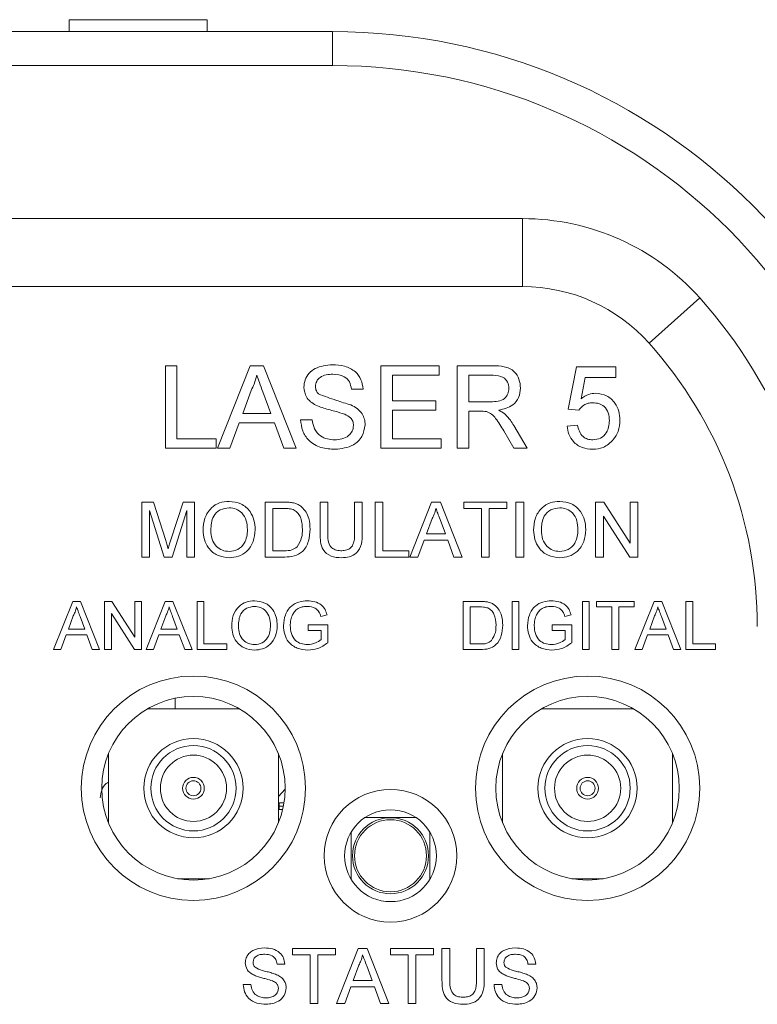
# Model space of a CAD drawing. Header units: millimetres. Extents: x 0 to 1727, y 0 to 1118.
# Tile 11 of 43: x 514 to 551, y 428 to 477. Entities that reach past the tile are written whole.
import ezdxf

# ---------------------------------------------------------------- set-up
doc = ezdxf.new("R2010")
doc.units = ezdxf.units.MM
doc.header["$LTSCALE"] = 2

msp = doc.modelspace()

# ---------------------------------------------------------------- linework, layer by layer
at = {"color": 7, "linetype": 'Continuous', "lineweight": 15}
for p, q in [((516.261, 477.289), (516.261, 476.697)), ((523.136, 477.289), (516.261, 477.289)), ((523.136, 476.697), (523.136, 477.289)), ((266.915, 476.697), (529.382, 476.697)), ((529.382, 475.003), (529.382, 476.697)), ((529.382, 475.003), (266.915, 475.003)), ((257.449, 467.383), (538.848, 467.383)), ((538.848, 463.997), (538.848, 467.383)), ((538.848, 463.997), (257.449, 463.997)), ((545.159, 461.175), (547.683, 463.432)), ((521.047, 460.053), (521.626, 460.053)), ((521.047, 455.943), (521.047, 460.053)), ((521.626, 460.053), (521.626, 456.417)), ((523.646, 455.943), (525.277, 460.053)), ((525.277, 460.053), (525.931, 460.053)), ((525.931, 460.053), (527.562, 455.943)), ((531.794, 460.053), (534.692, 460.053)), ((531.794, 455.943), (531.794, 460.053)), ((534.692, 460.053), (534.692, 459.578)), ((535.588, 460.053), (537.371, 460.053)), ((535.588, 455.943), (535.588, 460.053)), ((541.119, 457.893), (541.541, 460)), ((541.541, 460), (543.49, 460)), ((543.49, 460), (543.49, 459.473)), ((532.374, 459.578), (532.374, 458.314)), ((534.692, 459.578), (532.374, 459.578)), ((536.167, 459.578), (536.167, 458.261)), ((537.392, 459.578), (536.167, 459.578)), ((541.971, 459.473), (541.762, 458.409)), ((543.49, 459.473), (541.971, 459.473)), ((525.323, 458.819), (524.903, 457.682)), ((526.305, 457.682), (525.906, 458.762)), ((530.899, 458.894), (530.319, 458.894)), ((532.374, 458.314), (534.534, 458.314)), ((534.534, 458.314), (534.534, 457.84)), ((536.167, 458.261), (537.268, 458.261)), ((524.903, 457.682), (526.305, 457.682)), ((532.374, 457.84), (532.374, 456.417)), ((534.534, 457.84), (532.374, 457.84)), ((536.761, 457.787), (536.167, 457.787)), ((536.167, 457.787), (536.167, 455.943)), ((541.646, 457.84), (541.119, 457.893)), ((524.728, 457.208), (524.261, 455.943)), ((526.48, 457.208), (524.728, 457.208)), ((526.947, 455.943), (526.48, 457.208)), ((527.79, 457.366), (528.37, 457.366)), ((538.411, 457.078), (539.085, 455.943)), ((541.067, 457.05), (541.593, 457.102)), ((538.421, 455.943), (537.909, 456.811)), ((521.626, 456.417), (523.576, 456.417)), ((523.576, 456.417), (523.576, 455.943)), ((532.374, 456.417), (534.797, 456.417)), ((534.797, 456.417), (534.797, 455.943)), ((523.576, 455.943), (521.047, 455.943)), ((524.261, 455.943), (523.646, 455.943)), ((527.562, 455.943), (526.947, 455.943)), ((534.797, 455.943), (531.794, 455.943)), ((536.167, 455.943), (535.588, 455.943)), ((539.085, 455.943), (538.421, 455.943)), ((519.87, 453.264), (520.451, 453.264)), ((519.87, 450.525), (519.87, 453.264)), ((520.451, 453.264), (521.064, 451.342)), ((521.322, 451.375), (521.928, 453.264)), ((521.928, 453.264), (522.504, 453.264)), ((522.504, 453.264), (522.504, 450.525)), ((526.017, 453.264), (526.953, 453.264)), ((526.017, 450.525), (526.017, 453.264)), ((528.756, 453.264), (529.143, 453.264)), ((528.756, 451.688), (528.756, 453.264)), ((529.143, 453.264), (529.143, 451.706)), ((530.477, 453.264), (530.864, 453.264)), ((530.477, 451.706), (530.477, 453.264)), ((530.864, 453.264), (530.864, 451.688)), ((531.496, 453.264), (531.882, 453.264)), ((531.496, 450.525), (531.496, 453.264)), ((531.882, 453.264), (531.882, 450.841)), ((533.228, 450.525), (534.316, 453.264)), ((534.316, 453.264), (534.752, 453.264)), ((534.752, 453.264), (535.839, 450.525)), ((535.921, 453.264), (538.064, 453.264)), ((535.921, 452.948), (535.921, 453.264)), ((538.064, 453.264), (538.064, 452.948)), ((538.52, 453.264), (538.907, 453.264)), ((538.52, 450.525), (538.52, 453.264)), ((538.907, 453.264), (538.907, 450.525)), ((542.489, 453.264), (542.897, 453.264)), ((542.489, 450.525), (542.489, 453.264)), ((542.897, 453.264), (544.21, 451.22)), ((544.21, 453.264), (544.596, 453.264)), ((544.21, 451.22), (544.21, 453.264)), ((544.596, 453.264), (544.596, 450.525)), ((520.983, 450.525), (520.257, 452.843)), ((520.257, 452.843), (520.257, 450.525)), ((522.118, 452.843), (521.387, 450.525)), ((522.118, 450.525), (522.118, 452.843)), ((526.403, 452.948), (526.403, 450.841)), ((526.958, 452.948), (526.403, 452.948)), ((536.799, 452.948), (535.921, 452.948)), ((536.799, 450.525), (536.799, 452.948)), ((538.064, 452.948), (537.186, 452.948)), ((537.186, 452.948), (537.186, 450.525)), ((534.347, 452.442), (534.066, 451.684)), ((535.001, 451.684), (534.735, 452.404)), ((544.188, 450.525), (542.875, 452.569)), ((542.875, 452.569), (542.875, 450.525)), ((534.066, 451.684), (535.001, 451.684)), ((533.95, 451.367), (533.638, 450.525)), ((535.118, 451.367), (533.95, 451.367)), ((535.429, 450.525), (535.118, 451.367)), ((526.403, 450.841), (526.968, 450.841)), ((531.882, 450.841), (533.182, 450.841)), ((533.182, 450.841), (533.182, 450.525)), ((520.257, 450.525), (519.87, 450.525)), ((521.387, 450.525), (520.983, 450.525)), ((522.504, 450.525), (522.118, 450.525)), ((526.998, 450.525), (526.017, 450.525)), ((533.182, 450.525), (531.496, 450.525)), ((533.638, 450.525), (533.228, 450.525)), ((535.839, 450.525), (535.429, 450.525)), ((537.186, 450.525), (536.799, 450.525)), ((538.907, 450.525), (538.52, 450.525)), ((542.875, 450.525), (542.489, 450.525)), ((544.596, 450.525), (544.188, 450.525)), ((515.481, 445.919), (516.433, 448.316)), ((516.433, 448.316), (516.814, 448.316)), ((516.814, 448.316), (517.766, 445.919)), ((518.022, 448.316), (518.379, 448.316)), ((518.022, 445.919), (518.022, 448.316)), ((518.379, 448.316), (519.528, 446.527)), ((519.528, 448.316), (519.866, 448.316)), ((519.528, 446.527), (519.528, 448.316)), ((519.866, 448.316), (519.866, 445.919)), ((520.091, 445.919), (521.043, 448.316)), ((521.043, 448.316), (521.424, 448.316)), ((521.424, 448.316), (522.376, 445.919)), ((522.632, 448.316), (522.97, 448.316)), ((522.632, 445.919), (522.632, 448.316)), ((522.97, 448.316), (522.97, 446.195)), ((535.897, 448.316), (536.717, 448.316)), ((535.897, 445.919), (535.897, 448.316)), ((538.325, 448.316), (538.663, 448.316)), ((538.325, 445.919), (538.325, 448.316)), ((538.663, 448.316), (538.663, 445.919)), ((541.829, 448.316), (542.167, 448.316)), ((541.829, 445.919), (541.829, 448.316)), ((542.167, 448.316), (542.167, 445.919)), ((542.535, 448.316), (544.41, 448.316)), ((542.535, 448.039), (542.535, 448.316)), ((544.41, 448.316), (544.41, 448.039)), ((544.451, 445.919), (545.403, 448.316)), ((545.403, 448.316), (545.784, 448.316)), ((545.784, 448.316), (546.736, 445.919)), ((546.992, 448.316), (547.33, 448.316)), ((546.992, 445.919), (546.992, 448.316)), ((547.33, 448.316), (547.33, 446.195)), ((536.721, 448.039), (536.235, 448.039)), ((536.235, 448.039), (536.235, 446.195)), ((543.304, 448.039), (542.535, 448.039)), ((543.304, 445.919), (543.304, 448.039)), ((544.41, 448.039), (543.642, 448.039)), ((543.642, 448.039), (543.642, 445.919)), ((516.46, 447.596), (516.214, 446.933)), ((517.033, 446.933), (516.8, 447.563)), ((519.508, 445.919), (518.36, 447.707)), ((518.36, 447.707), (518.36, 445.919)), ((521.069, 447.596), (520.824, 446.933)), ((521.642, 446.933), (521.409, 447.563)), ((529.107, 447.64), (528.798, 447.562)), ((541.267, 447.64), (540.958, 447.562)), ((545.43, 447.596), (545.184, 446.933)), ((546.002, 446.933), (545.769, 447.563)), ((516.214, 446.933), (517.033, 446.933)), ((520.824, 446.933), (521.642, 446.933)), ((528.163, 447.148), (529.147, 447.148)), ((528.163, 446.871), (528.163, 447.148)), ((528.809, 446.871), (528.163, 446.871)), ((528.809, 446.417), (528.809, 446.871)), ((529.147, 447.148), (529.147, 446.261)), ((540.323, 447.148), (541.306, 447.148)), ((540.323, 446.871), (540.323, 447.148)), ((540.968, 446.871), (540.323, 446.871)), ((540.968, 446.417), (540.968, 446.871)), ((541.306, 447.148), (541.306, 446.261)), ((545.184, 446.933), (546.002, 446.933)), ((516.112, 446.656), (515.84, 445.919)), ((517.134, 446.656), (516.112, 446.656)), ((517.407, 445.919), (517.134, 446.656)), ((520.722, 446.656), (520.45, 445.919)), ((521.744, 446.656), (520.722, 446.656)), ((522.017, 445.919), (521.744, 446.656)), ((545.082, 446.656), (544.81, 445.919)), ((546.104, 446.656), (545.082, 446.656)), ((546.377, 445.919), (546.104, 446.656)), ((515.84, 445.919), (515.481, 445.919)), ((517.766, 445.919), (517.407, 445.919)), ((518.36, 445.919), (518.022, 445.919)), ((519.866, 445.919), (519.508, 445.919)), ((520.45, 445.919), (520.091, 445.919)), ((522.376, 445.919), (522.017, 445.919)), ((524.107, 445.919), (522.632, 445.919)), ((522.97, 446.195), (524.107, 446.195)), ((524.107, 446.195), (524.107, 445.919)), ((536.756, 445.919), (535.897, 445.919)), ((536.235, 446.195), (536.729, 446.195)), ((538.663, 445.919), (538.325, 445.919)), ((542.167, 445.919), (541.829, 445.919)), ((543.642, 445.919), (543.304, 445.919)), ((544.81, 445.919), (544.451, 445.919)), ((546.736, 445.919), (546.377, 445.919)), ((548.467, 445.919), (546.992, 445.919)), ((547.33, 446.195), (548.467, 446.195)), ((548.467, 446.195), (548.467, 445.919)), ((521.533, 443.49), (521.533, 442.972)), ((524.728, 442.972), (520.166, 442.972)), ((544.371, 442.972), (539.809, 442.972)), ((518.214, 440.737), (518.214, 437.283)), ((526.68, 437.283), (526.68, 440.737)), ((537.856, 440.737), (537.856, 437.283)), ((546.323, 437.283), (546.323, 440.737)), ((527.019, 438.967), (526.68, 438.605)), ((526.68, 438.287), (526.723, 438.287)), ((526.723, 437.954), (526.723, 438.287)), ((526.723, 438.287), (526.962, 438.287)), ((526.932, 438.12), (526.723, 438.12)), ((526.723, 437.954), (526.895, 437.954)), ((530.992, 437.547), (533.545, 437.547)), ((530.313, 434.467), (530.313, 436.834)), ((534.224, 436.834), (534.224, 434.467)), ((521.663, 434.506), (523.231, 434.506)), ((541.306, 434.506), (542.874, 434.506)), ((527.386, 431.024), (529.529, 431.024)), ((527.386, 430.708), (527.386, 431.024)), ((528.265, 430.708), (527.386, 430.708)), ((528.265, 428.284), (528.265, 430.708)), ((529.529, 430.708), (528.651, 430.708)), ((528.651, 430.708), (528.651, 428.284)), ((529.529, 431.024), (529.529, 430.708)), ((529.576, 428.284), (530.663, 431.024)), ((530.663, 431.024), (531.099, 431.024)), ((531.099, 431.024), (532.187, 428.284)), ((532.268, 431.024), (534.411, 431.024)), ((532.268, 430.708), (532.268, 431.024)), ((533.147, 430.708), (532.268, 430.708)), ((533.147, 428.284), (533.147, 430.708)), ((534.411, 430.708), (533.533, 430.708)), ((533.533, 430.708), (533.533, 428.284)), ((534.411, 431.024), (534.411, 430.708)), ((534.832, 431.024), (535.219, 431.024)), ((534.832, 429.448), (534.832, 431.024)), ((535.219, 431.024), (535.219, 429.466)), ((536.553, 431.024), (536.94, 431.024)), ((536.553, 429.466), (536.553, 431.024)), ((536.94, 431.024), (536.94, 429.448)), ((527, 430.251), (526.614, 430.251)), ((530.694, 430.202), (530.414, 429.443)), ((531.349, 429.443), (531.083, 430.163)), ((539.504, 430.251), (539.117, 430.251)), ((524.928, 429.233), (525.314, 429.233)), ((530.297, 429.127), (529.986, 428.284)), ((531.465, 429.127), (530.297, 429.127)), ((530.414, 429.443), (531.349, 429.443)), ((531.777, 428.284), (531.465, 429.127)), ((537.431, 429.233), (537.818, 429.233)), ((528.651, 428.284), (528.265, 428.284)), ((529.986, 428.284), (529.576, 428.284)), ((532.187, 428.284), (531.777, 428.284)), ((533.533, 428.284), (533.147, 428.284))]:
    msp.add_line(p, q, dxfattribs=at)
for centre, radius in [((522.447, 439.01), 5.588), ((542.09, 439.01), 5.588), ((522.447, 439.01), 4.572), ((542.09, 439.01), 4.572), ((522.447, 439.01), 2.472), ((542.09, 439.01), 2.472), ((522.447, 439.01), 2.124), ((542.09, 439.01), 2.124), ((522.447, 439.01), 1.649), ((542.09, 439.01), 1.649), ((522.447, 439.01), 0.543), ((542.09, 439.01), 0.543), ((522.447, 439.01), 0.374), ((532.268, 435.65), 3.302), ((542.09, 439.01), 0.374), ((532.268, 435.65), 2.286), ((532.268, 435.65), 1.895), ((532.268, 435.65), 1.794)]:
    msp.add_circle(centre, radius, dxfattribs=at)
for centre, radius, start, end in [((529.382, 447.063), 29.633, 0, 90), ((529.382, 447.063), 27.94, 0, 90), ((538.848, 455.53), 11.853, 41.8103, 90), ((538.848, 455.53), 8.467, 41.8103, 90), ((529.382, 447.063), 24.553, 0, 41.8103), ((529.382, 447.063), 21.167, 0, 41.8103)]:
    msp.add_arc(centre, radius, start, end, dxfattribs=at)
for points, knots in [([(527.948, 458.98), (527.962, 459.107), (527.99, 459.36), (528.195, 459.692), (528.64, 460.035), (529.072, 460.076), (529.375, 460.105)], [0, 0, 0, 0, 0.187027, 0.37412, 0.561137, 1, 1, 1, 1]), ([(529.375, 460.105), (529.579, 460.092), (529.985, 460.067), (530.511, 459.809), (530.833, 459.372), (530.877, 459.053), (530.899, 458.894)], [0, 0, 0, 0, 0.280793, 0.560149, 0.779876, 1, 1, 1, 1]), ([(537.371, 460.053), (537.56, 460.051), (537.936, 460.047), (538.442, 459.823), (538.704, 459.389), (538.734, 459.093), (538.749, 458.945)], [0, 0, 0, 0, 0.28167, 0.559202, 0.779412, 1, 1, 1, 1]), ([(525.604, 459.578), (525.565, 459.432), (525.495, 459.17), (525.376, 458.926), (525.323, 458.819)], [0, 0, 0, 0, 0.559917, 1, 1, 1, 1]), ([(525.906, 458.762), (525.85, 458.914), (525.749, 459.186), (525.648, 459.459), (525.604, 459.578)], [0, 0, 0, 0, 0.560006, 1, 1, 1, 1]), ([(529.398, 459.631), (529.286, 459.627), (529.063, 459.619), (528.766, 459.504), (528.564, 459.282), (528.54, 459.106), (528.528, 459.018)], [0, 0, 0, 0, 0.281292, 0.560819, 0.780685, 1, 1, 1, 1]), ([(530.319, 458.894), (530.297, 459.016), (530.253, 459.261), (529.922, 459.597), (529.597, 459.618), (529.398, 459.631)], [0, 0, 0, 0, 0.281099, 0.560291, 1, 1, 1, 1]), ([(538.169, 458.932), (538.156, 459.04), (538.131, 459.254), (537.846, 459.551), (537.564, 459.568), (537.392, 459.578)], [0, 0, 0, 0, 0.280404, 0.559981, 1, 1, 1, 1]), ([(528.528, 459.018), (528.535, 458.941), (528.548, 458.804), (528.636, 458.7), (528.675, 458.655)], [0, 0, 0, 0, 0.5596311, 1, 1, 1, 1]), ([(528.555, 458.092), (528.463, 458.144), (528.278, 458.249), (528.014, 458.537), (527.973, 458.812), (527.948, 458.98)], [0, 0, 0, 0, 0.281448, 0.5622692, 1, 1, 1, 1]), ([(528.675, 458.655), (528.973, 458.542), (529.505, 458.339), (530.05, 458.176), (530.291, 458.103)], [0, 0, 0, 0, 0.558392, 1, 1, 1, 1]), ([(537.268, 458.261), (537.387, 458.264), (537.625, 458.268), (537.954, 458.384), (538.137, 458.651), (538.158, 458.838), (538.169, 458.932)], [0, 0, 0, 0, 0.281563, 0.560235, 0.779869, 1, 1, 1, 1]), ([(538.749, 458.945), (538.732, 458.784), (538.698, 458.464), (538.319, 457.989), (537.909, 457.897), (537.659, 457.84)], [0, 0, 0, 0, 0.280514, 0.560503, 1, 1, 1, 1]), ([(541.762, 458.409), (541.887, 458.494), (542.11, 458.647), (542.377, 458.672), (542.495, 458.683)], [0, 0, 0, 0, 0.5599279, 1, 1, 1, 1]), ([(542.495, 458.683), (542.683, 458.658), (543.059, 458.609), (543.457, 458.234), (543.672, 457.796), (543.691, 457.5), (543.701, 457.353)], [0, 0, 0, 0, 0.27917, 0.558798, 0.779171, 1, 1, 1, 1]), ([(529.987, 457.637), (529.824, 457.689), (529.557, 457.774), (529.178, 457.87), (528.859, 457.961), (528.657, 458.048), (528.555, 458.092)], [0, 0, 0, 0, 0.339932, 0.560019, 0.780076, 1, 1, 1, 1]), ([(530.291, 458.103), (530.4, 458.048), (530.617, 457.938), (530.853, 457.686), (530.985, 457.397), (530.998, 457.205), (531.004, 457.11)], [0, 0, 0, 0, 0.280378, 0.559912, 0.779862, 1, 1, 1, 1]), ([(542.349, 458.209), (542.272, 458.205), (542.117, 458.197), (541.854, 458.089), (541.725, 457.934), (541.646, 457.84)], [0, 0, 0, 0, 0.280935, 0.561162, 1, 1, 1, 1]), ([(543.174, 457.321), (543.166, 457.45), (543.149, 457.708), (542.954, 458.029), (542.653, 458.191), (542.451, 458.203), (542.349, 458.209)], [0, 0, 0, 0, 0.280654, 0.559601, 0.779292, 1, 1, 1, 1]), ([(530.425, 457.082), (530.418, 457.153), (530.405, 457.294), (530.254, 457.51), (530.088, 457.589), (529.987, 457.637)], [0, 0, 0, 0, 0.280083, 0.559964, 1, 1, 1, 1]), ([(537.046, 457.768), (536.993, 457.775), (536.898, 457.787), (536.803, 457.787), (536.761, 457.787)], [0, 0, 0, 0, 0.559828, 1, 1, 1, 1]), ([(537.909, 456.811), (537.782, 457.021), (537.606, 457.314), (537.32, 457.661), (537.137, 457.732), (537.046, 457.768)], [0, 0, 0, 0, 0.560881, 0.780734, 1, 1, 1, 1]), ([(537.659, 457.84), (537.722, 457.808), (537.836, 457.752), (537.935, 457.672), (537.978, 457.637)], [0, 0, 0, 0, 0.560125, 1, 1, 1, 1]), ([(537.978, 457.637), (538.07, 457.541), (538.234, 457.37), (538.357, 457.167), (538.411, 457.078)], [0, 0, 0, 0, 0.559801, 1, 1, 1, 1]), ([(529.512, 455.891), (529.272, 455.903), (528.795, 455.927), (528.193, 456.271), (527.855, 456.804), (527.812, 457.178), (527.79, 457.366)], [0, 0, 0, 0, 0.280812, 0.559564, 0.779621, 1, 1, 1, 1]), ([(528.37, 457.366), (528.393, 457.209), (528.44, 456.897), (528.744, 456.555), (529.117, 456.39), (529.363, 456.373), (529.486, 456.365)], [0, 0, 0, 0, 0.280632, 0.558678, 0.779192, 1, 1, 1, 1]), ([(529.486, 456.365), (529.609, 456.372), (529.855, 456.388), (530.173, 456.539), (530.383, 456.792), (530.411, 456.985), (530.425, 457.082)], [0, 0, 0, 0, 0.28091, 0.560808, 0.780502, 1, 1, 1, 1]), ([(531.004, 457.11), (530.971, 456.91), (530.905, 456.509), (530.348, 455.987), (529.829, 455.927), (529.512, 455.891)], [0, 0, 0, 0, 0.27994, 0.560081, 1, 1, 1, 1]), ([(541.593, 457.102), (541.615, 456.995), (541.659, 456.781), (541.836, 456.521), (542.089, 456.382), (542.261, 456.371), (542.347, 456.365)], [0, 0, 0, 0, 0.280714, 0.559933, 0.779626, 1, 1, 1, 1]), ([(542.347, 456.365), (542.481, 456.379), (542.751, 456.407), (543.029, 456.686), (543.157, 457.007), (543.168, 457.216), (543.174, 457.321)], [0, 0, 0, 0, 0.279547, 0.558257, 0.778884, 1, 1, 1, 1]), ([(543.701, 457.353), (543.686, 457.157), (543.661, 456.809), (543.47, 456.518), (543.386, 456.389)], [0, 0, 0, 0, 0.5597247, 1, 1, 1, 1]), ([(542.343, 455.891), (542.164, 455.905), (541.805, 455.935), (541.383, 456.236), (541.134, 456.632), (541.089, 456.91), (541.067, 457.05)], [0, 0, 0, 0, 0.280073, 0.55925, 0.779436, 1, 1, 1, 1]), ([(543.386, 456.389), (543.223, 456.227), (542.931, 455.936), (542.523, 455.904), (542.343, 455.891)], [0, 0, 0, 0, 0.5584817, 1, 1, 1, 1]), ([(522.926, 451.858), (522.939, 452.064), (522.966, 452.474), (523.286, 452.972), (523.743, 453.26), (524.066, 453.286), (524.227, 453.299)], [0, 0, 0, 0, 0.28057, 0.559575, 0.779555, 1, 1, 1, 1]), ([(524.227, 453.299), (524.429, 453.276), (524.832, 453.228), (525.275, 452.841), (525.493, 452.364), (525.514, 452.048), (525.525, 451.89)], [0, 0, 0, 0, 0.279565, 0.558586, 0.779088, 1, 1, 1, 1]), ([(526.953, 453.264), (527.044, 453.264), (527.207, 453.263), (527.367, 453.236), (527.438, 453.225)], [0, 0, 0, 0, 0.560171, 1, 1, 1, 1]), ([(527.438, 453.225), (527.519, 453.201), (527.664, 453.16), (527.783, 453.069), (527.836, 453.029)], [0, 0, 0, 0, 0.559844, 1, 1, 1, 1]), ([(539.398, 451.858), (539.412, 452.064), (539.439, 452.474), (539.759, 452.972), (540.216, 453.26), (540.538, 453.286), (540.699, 453.299)], [0, 0, 0, 0, 0.28057, 0.559575, 0.779564, 1, 1, 1, 1]), ([(540.699, 453.299), (540.901, 453.276), (541.304, 453.228), (541.748, 452.841), (541.965, 452.364), (541.987, 452.048), (541.997, 451.89)], [0, 0, 0, 0, 0.279565, 0.558586, 0.779088, 1, 1, 1, 1]), ([(524.229, 452.983), (524.075, 452.962), (523.768, 452.921), (523.346, 452.507), (523.325, 452.102), (523.312, 451.854)], [0, 0, 0, 0, 0.28013, 0.559649, 1, 1, 1, 1]), ([(525.139, 451.893), (525.129, 452.042), (525.111, 452.34), (524.905, 452.718), (524.581, 452.946), (524.347, 452.971), (524.229, 452.983)], [0, 0, 0, 0, 0.280794, 0.560065, 0.779978, 1, 1, 1, 1]), ([(527.411, 452.891), (527.328, 452.912), (527.179, 452.948), (527.026, 452.948), (526.958, 452.948)], [0, 0, 0, 0, 0.559253, 1, 1, 1, 1]), ([(527.878, 451.915), (527.866, 452.132), (527.849, 452.436), (527.63, 452.763), (527.484, 452.849), (527.411, 452.891)], [0, 0, 0, 0, 0.559151, 0.78005, 1, 1, 1, 1]), ([(527.836, 453.029), (527.916, 452.945), (528.078, 452.778), (528.234, 452.387), (528.253, 452.091), (528.265, 451.909)], [0, 0, 0, 0, 0.2797651, 0.5599247, 1, 1, 1, 1]), ([(534.534, 452.948), (534.508, 452.85), (534.461, 452.676), (534.382, 452.513), (534.347, 452.442)], [0, 0, 0, 0, 0.559911, 1, 1, 1, 1]), ([(534.735, 452.404), (534.698, 452.505), (534.63, 452.687), (534.563, 452.868), (534.534, 452.948)], [0, 0, 0, 0, 0.560011, 1, 1, 1, 1]), ([(540.702, 452.983), (540.548, 452.962), (540.24, 452.921), (539.819, 452.507), (539.798, 452.102), (539.785, 451.854)], [0, 0, 0, 0, 0.2801187, 0.5596476, 1, 1, 1, 1]), ([(541.611, 451.893), (541.602, 452.042), (541.583, 452.34), (541.378, 452.718), (541.054, 452.946), (540.819, 452.971), (540.702, 452.983)], [0, 0, 0, 0, 0.280794, 0.560065, 0.779978, 1, 1, 1, 1]), ([(524.225, 450.489), (524.028, 450.512), (523.632, 450.558), (523.194, 450.932), (522.967, 451.393), (522.939, 451.703), (522.926, 451.858)], [0, 0, 0, 0, 0.2796, 0.558767, 0.779311, 1, 1, 1, 1]), ([(523.312, 451.854), (523.322, 451.707), (523.34, 451.415), (523.561, 451.057), (523.879, 450.838), (524.109, 450.816), (524.224, 450.806)], [0, 0, 0, 0, 0.280657, 0.559886, 0.779852, 1, 1, 1, 1]), ([(524.224, 450.806), (524.374, 450.825), (524.675, 450.863), (524.986, 451.177), (525.122, 451.54), (525.133, 451.775), (525.139, 451.893)], [0, 0, 0, 0, 0.279104, 0.558189, 0.778807, 1, 1, 1, 1]), ([(525.525, 451.89), (525.508, 451.689), (525.473, 451.288), (525.154, 450.802), (524.697, 450.535), (524.383, 450.505), (524.225, 450.489)], [0, 0, 0, 0, 0.280352, 0.559503, 0.779638, 1, 1, 1, 1]), ([(528.265, 451.909), (528.251, 451.709), (528.223, 451.31), (527.944, 450.795), (527.471, 450.544), (527.156, 450.531), (526.998, 450.525)], [0, 0, 0, 0, 0.28084, 0.559951, 0.779066, 1, 1, 1, 1]), ([(527.615, 451.034), (527.706, 451.186), (527.871, 451.459), (527.876, 451.775), (527.878, 451.915)], [0, 0, 0, 0, 0.557453, 1, 1, 1, 1]), ([(529.816, 450.489), (529.642, 450.499), (529.295, 450.518), (528.886, 450.842), (528.769, 451.282), (528.761, 451.552), (528.756, 451.688)], [0, 0, 0, 0, 0.280728, 0.557907, 0.778404, 1, 1, 1, 1]), ([(529.143, 451.706), (529.144, 451.59), (529.146, 451.36), (529.247, 451.035), (529.512, 450.86), (529.695, 450.847), (529.786, 450.841)], [0, 0, 0, 0, 0.281788, 0.560122, 0.779383, 1, 1, 1, 1]), ([(529.786, 450.841), (529.867, 450.844), (530.027, 450.851), (530.263, 450.936), (530.476, 451.235), (530.477, 451.511), (530.477, 451.706)], [0, 0, 0, 0, 0.187553, 0.374233, 0.55972, 1, 1, 1, 1]), ([(530.864, 451.688), (530.861, 451.516), (530.855, 451.174), (530.625, 450.726), (530.221, 450.511), (529.952, 450.497), (529.816, 450.489)], [0, 0, 0, 0, 0.281627, 0.559161, 0.778988, 1, 1, 1, 1]), ([(540.698, 450.489), (540.5, 450.512), (540.104, 450.558), (539.666, 450.932), (539.439, 451.393), (539.412, 451.703), (539.398, 451.858)], [0, 0, 0, 0, 0.2796, 0.558767, 0.779311, 1, 1, 1, 1]), ([(539.785, 451.854), (539.794, 451.707), (539.813, 451.415), (540.033, 451.057), (540.351, 450.838), (540.581, 450.816), (540.696, 450.806)], [0, 0, 0, 0, 0.280657, 0.559886, 0.779852, 1, 1, 1, 1]), ([(540.696, 450.806), (540.846, 450.825), (541.147, 450.863), (541.458, 451.177), (541.595, 451.54), (541.606, 451.775), (541.611, 451.893)], [0, 0, 0, 0, 0.279103, 0.558196, 0.778808, 1, 1, 1, 1]), ([(541.997, 451.89), (541.98, 451.689), (541.946, 451.288), (541.626, 450.802), (541.17, 450.535), (540.855, 450.505), (540.698, 450.489)], [0, 0, 0, 0, 0.280352, 0.559503, 0.779638, 1, 1, 1, 1]), ([(521.064, 451.342), (521.087, 451.267), (521.129, 451.133), (521.17, 450.999), (521.187, 450.939)], [0, 0, 0, 0, 0.559998, 1, 1, 1, 1]), ([(521.187, 450.939), (521.212, 451.021), (521.256, 451.166), (521.302, 451.311), (521.322, 451.375)], [0, 0, 0, 0, 0.559995, 1, 1, 1, 1]), ([(526.968, 450.841), (527.101, 450.841), (527.338, 450.841), (527.53, 450.975), (527.615, 451.034)], [0, 0, 0, 0, 0.56186, 1, 1, 1, 1]), ([(524.353, 447.086), (524.364, 447.265), (524.388, 447.624), (524.668, 448.06), (525.068, 448.312), (525.35, 448.335), (525.491, 448.347)], [0, 0, 0, 0, 0.28057, 0.559575, 0.779562, 1, 1, 1, 1]), ([(525.491, 448.347), (525.667, 448.326), (526.02, 448.284), (526.408, 447.946), (526.599, 447.528), (526.617, 447.252), (526.627, 447.113)], [0, 0, 0, 0, 0.279562, 0.558583, 0.779088, 1, 1, 1, 1]), ([(526.934, 447.106), (526.952, 447.287), (526.987, 447.649), (527.275, 448.094), (527.702, 448.315), (527.987, 448.336), (528.13, 448.347)], [0, 0, 0, 0, 0.280343, 0.55931, 0.779318, 1, 1, 1, 1]), ([(528.13, 448.347), (528.253, 448.338), (528.498, 448.321), (528.818, 448.171), (529.022, 447.918), (529.079, 447.733), (529.107, 447.64)], [0, 0, 0, 0, 0.2804, 0.559851, 0.779462, 1, 1, 1, 1]), ([(536.717, 448.316), (536.797, 448.315), (536.939, 448.315), (537.079, 448.292), (537.141, 448.281)], [0, 0, 0, 0, 0.560165, 1, 1, 1, 1]), ([(537.141, 448.281), (537.212, 448.261), (537.338, 448.225), (537.443, 448.145), (537.489, 448.11)], [0, 0, 0, 0, 0.55984, 1, 1, 1, 1]), ([(539.093, 447.106), (539.111, 447.287), (539.146, 447.649), (539.434, 448.094), (539.861, 448.315), (540.146, 448.336), (540.289, 448.347)], [0, 0, 0, 0, 0.280345, 0.559309, 0.779318, 1, 1, 1, 1]), ([(540.289, 448.347), (540.412, 448.338), (540.657, 448.321), (540.977, 448.171), (541.181, 447.918), (541.238, 447.733), (541.267, 447.64)], [0, 0, 0, 0, 0.280411, 0.559858, 0.779466, 1, 1, 1, 1]), ([(516.623, 448.039), (516.601, 447.954), (516.56, 447.801), (516.49, 447.659), (516.46, 447.596)], [0, 0, 0, 0, 0.559922, 1, 1, 1, 1]), ([(516.8, 447.563), (516.767, 447.652), (516.708, 447.81), (516.649, 447.969), (516.623, 448.039)], [0, 0, 0, 0, 0.560006, 1, 1, 1, 1]), ([(521.233, 448.039), (521.21, 447.954), (521.17, 447.801), (521.1, 447.659), (521.069, 447.596)], [0, 0, 0, 0, 0.559922, 1, 1, 1, 1]), ([(521.409, 447.563), (521.376, 447.652), (521.318, 447.81), (521.259, 447.969), (521.233, 448.039)], [0, 0, 0, 0, 0.560006, 1, 1, 1, 1]), ([(525.493, 448.07), (525.358, 448.052), (525.089, 448.016), (524.72, 447.653), (524.702, 447.299), (524.691, 447.082)], [0, 0, 0, 0, 0.280133, 0.559654, 1, 1, 1, 1]), ([(526.289, 447.116), (526.28, 447.247), (526.264, 447.507), (526.085, 447.838), (525.801, 448.038), (525.596, 448.059), (525.493, 448.07)], [0, 0, 0, 0, 0.280799, 0.560068, 0.779988, 1, 1, 1, 1]), ([(528.123, 448.07), (528.034, 448.065), (527.855, 448.055), (527.623, 447.949), (527.456, 447.786), (527.393, 447.66), (527.361, 447.596)], [0, 0, 0, 0, 0.280275, 0.559959, 0.779849, 1, 1, 1, 1]), ([(528.798, 447.562), (528.771, 447.645), (528.718, 447.809), (528.484, 448.031), (528.26, 448.055), (528.123, 448.07)], [0, 0, 0, 0, 0.281602, 0.560891, 1, 1, 1, 1]), ([(537.117, 447.99), (537.045, 448.008), (536.914, 448.039), (536.78, 448.039), (536.721, 448.039)], [0, 0, 0, 0, 0.559218, 1, 1, 1, 1]), ([(537.526, 447.135), (537.515, 447.326), (537.5, 447.591), (537.309, 447.877), (537.181, 447.952), (537.117, 447.99)], [0, 0, 0, 0, 0.559145, 0.78003, 1, 1, 1, 1]), ([(537.489, 448.11), (537.56, 448.037), (537.701, 447.891), (537.837, 447.549), (537.854, 447.289), (537.864, 447.13)], [0, 0, 0, 0, 0.27977, 0.559928, 1, 1, 1, 1]), ([(540.283, 448.07), (540.193, 448.065), (540.014, 448.055), (539.782, 447.949), (539.615, 447.786), (539.552, 447.66), (539.521, 447.596)], [0, 0, 0, 0, 0.2802801, 0.5599507, 0.7798444, 1, 1, 1, 1]), ([(540.958, 447.562), (540.931, 447.645), (540.878, 447.809), (540.644, 448.031), (540.42, 448.055), (540.283, 448.07)], [0, 0, 0, 0, 0.281596, 0.560879, 1, 1, 1, 1]), ([(545.593, 448.039), (545.57, 447.954), (545.53, 447.801), (545.46, 447.659), (545.43, 447.596)], [0, 0, 0, 0, 0.559916, 1, 1, 1, 1]), ([(545.769, 447.563), (545.736, 447.652), (545.678, 447.81), (545.619, 447.969), (545.593, 448.039)], [0, 0, 0, 0, 0.5599925, 1, 1, 1, 1]), ([(527.361, 447.596), (527.332, 447.509), (527.28, 447.354), (527.275, 447.19), (527.272, 447.118)], [0, 0, 0, 0, 0.559782, 1, 1, 1, 1]), ([(539.521, 447.596), (539.492, 447.509), (539.44, 447.354), (539.434, 447.19), (539.431, 447.118)], [0, 0, 0, 0, 0.559781, 1, 1, 1, 1]), ([(525.49, 445.888), (525.316, 445.908), (524.97, 445.948), (524.587, 446.275), (524.388, 446.679), (524.364, 446.95), (524.353, 447.086)], [0, 0, 0, 0, 0.279607, 0.558767, 0.779311, 1, 1, 1, 1]), ([(524.691, 447.082), (524.699, 446.953), (524.715, 446.698), (524.908, 446.385), (525.186, 446.193), (525.388, 446.174), (525.488, 446.165)], [0, 0, 0, 0, 0.280656, 0.559884, 0.779843, 1, 1, 1, 1]), ([(525.488, 446.165), (525.62, 446.181), (525.883, 446.215), (526.155, 446.489), (526.274, 446.807), (526.284, 447.013), (526.289, 447.116)], [0, 0, 0, 0, 0.279095, 0.55819, 0.778807, 1, 1, 1, 1]), ([(526.627, 447.113), (526.612, 446.938), (526.581, 446.587), (526.302, 446.161), (525.903, 445.928), (525.627, 445.901), (525.49, 445.888)], [0, 0, 0, 0, 0.280355, 0.559501, 0.779634, 1, 1, 1, 1]), ([(528.156, 445.888), (527.974, 445.905), (527.611, 445.94), (527.181, 446.251), (526.968, 446.678), (526.945, 446.963), (526.934, 447.106)], [0, 0, 0, 0, 0.280192, 0.559022, 0.779281, 1, 1, 1, 1]), ([(527.272, 447.118), (527.279, 446.982), (527.294, 446.711), (527.495, 446.369), (527.809, 446.195), (528.021, 446.175), (528.128, 446.165)], [0, 0, 0, 0, 0.280809, 0.559486, 0.779458, 1, 1, 1, 1]), ([(537.864, 447.13), (537.852, 446.955), (537.828, 446.606), (537.584, 446.155), (537.17, 445.936), (536.894, 445.924), (536.756, 445.919)], [0, 0, 0, 0, 0.280839, 0.559948, 0.77907, 1, 1, 1, 1]), ([(537.296, 446.365), (537.376, 446.498), (537.52, 446.736), (537.524, 447.013), (537.526, 447.135)], [0, 0, 0, 0, 0.557455, 1, 1, 1, 1]), ([(540.316, 445.888), (540.134, 445.905), (539.771, 445.94), (539.341, 446.251), (539.127, 446.678), (539.105, 446.963), (539.093, 447.106)], [0, 0, 0, 0, 0.2802016, 0.5590215, 0.7792801, 1, 1, 1, 1]), ([(539.431, 447.118), (539.439, 446.982), (539.454, 446.711), (539.654, 446.369), (539.968, 446.195), (540.181, 446.175), (540.287, 446.165)], [0, 0, 0, 0, 0.280806, 0.559489, 0.779446, 1, 1, 1, 1]), ([(528.128, 446.165), (528.267, 446.181), (528.515, 446.211), (528.719, 446.354), (528.809, 446.417)], [0, 0, 0, 0, 0.559415, 1, 1, 1, 1]), ([(536.729, 446.195), (536.846, 446.195), (537.053, 446.196), (537.222, 446.313), (537.296, 446.365)], [0, 0, 0, 0, 0.561862, 1, 1, 1, 1]), ([(540.287, 446.165), (540.426, 446.181), (540.675, 446.211), (540.878, 446.354), (540.968, 446.417)], [0, 0, 0, 0, 0.559415, 1, 1, 1, 1]), ([(529.147, 446.261), (528.978, 446.145), (528.678, 445.937), (528.315, 445.903), (528.156, 445.888)], [0, 0, 0, 0, 0.559914, 1, 1, 1, 1]), ([(541.306, 446.261), (541.138, 446.145), (540.837, 445.937), (540.475, 445.903), (540.316, 445.888)], [0, 0, 0, 0, 0.5599313, 1, 1, 1, 1]), ([(517.807, 438.529), (517.824, 438.66), (517.857, 438.923), (518.026, 439.206), (518.176, 439.297), (518.214, 439.32)], [0, 0, 0, 0, 0.429159, 0.858316, 1, 1, 1, 1]), ([(525.033, 430.309), (525.042, 430.393), (525.061, 430.562), (525.197, 430.784), (525.494, 431.012), (525.782, 431.04), (525.984, 431.059)], [0, 0, 0, 0, 0.187029, 0.374122, 0.561145, 1, 1, 1, 1]), ([(526, 430.743), (525.925, 430.74), (525.776, 430.735), (525.579, 430.658), (525.444, 430.51), (525.428, 430.393), (525.42, 430.334)], [0, 0, 0, 0, 0.281284, 0.560817, 0.780684, 1, 1, 1, 1]), ([(525.984, 431.059), (526.12, 431.051), (526.391, 431.034), (526.741, 430.861), (526.956, 430.57), (526.985, 430.358), (527, 430.251)], [0, 0, 0, 0, 0.280805, 0.560153, 0.779877, 1, 1, 1, 1]), ([(526.614, 430.251), (526.599, 430.333), (526.57, 430.496), (526.349, 430.72), (526.132, 430.734), (526, 430.743)], [0, 0, 0, 0, 0.281101, 0.560284, 1, 1, 1, 1]), ([(530.881, 430.708), (530.855, 430.61), (530.808, 430.435), (530.729, 430.273), (530.694, 430.202)], [0, 0, 0, 0, 0.559913, 1, 1, 1, 1]), ([(531.083, 430.163), (531.045, 430.265), (530.977, 430.446), (530.911, 430.628), (530.881, 430.708)], [0, 0, 0, 0, 0.5599989, 1, 1, 1, 1]), ([(537.537, 430.309), (537.546, 430.393), (537.564, 430.562), (537.701, 430.784), (537.998, 431.012), (538.286, 431.04), (538.488, 431.059)], [0, 0, 0, 0, 0.187031, 0.374124, 0.561147, 1, 1, 1, 1]), ([(538.503, 430.743), (538.429, 430.74), (538.28, 430.735), (538.082, 430.658), (537.947, 430.51), (537.931, 430.393), (537.923, 430.334)], [0, 0, 0, 0, 0.281308, 0.560818, 0.780685, 1, 1, 1, 1]), ([(538.488, 431.059), (538.624, 431.051), (538.895, 431.034), (539.245, 430.861), (539.46, 430.57), (539.489, 430.358), (539.504, 430.251)], [0, 0, 0, 0, 0.280805, 0.560153, 0.779877, 1, 1, 1, 1]), ([(539.117, 430.251), (539.103, 430.333), (539.073, 430.496), (538.852, 430.72), (538.636, 430.734), (538.503, 430.743)], [0, 0, 0, 0, 0.281101, 0.560284, 1, 1, 1, 1]), ([(525.438, 429.717), (525.376, 429.752), (525.253, 429.821), (525.077, 430.014), (525.05, 430.197), (525.033, 430.309)], [0, 0, 0, 0, 0.281443, 0.562266, 1, 1, 1, 1]), ([(525.42, 430.334), (525.424, 430.283), (525.433, 430.192), (525.492, 430.123), (525.518, 430.092)], [0, 0, 0, 0, 0.559606, 1, 1, 1, 1]), ([(525.518, 430.092), (525.634, 430.034), (525.825, 429.939), (526.116, 429.876), (526.359, 429.812), (526.516, 429.754), (526.595, 429.724)], [0, 0, 0, 0, 0.3384168, 0.55898, 0.7795372, 1, 1, 1, 1]), ([(537.941, 429.717), (537.88, 429.752), (537.757, 429.821), (537.581, 430.014), (537.553, 430.197), (537.537, 430.309)], [0, 0, 0, 0, 0.281441, 0.562263, 1, 1, 1, 1]), ([(537.923, 430.334), (537.928, 430.283), (537.936, 430.192), (537.995, 430.123), (538.021, 430.092)], [0, 0, 0, 0, 0.559606, 1, 1, 1, 1]), ([(538.021, 430.092), (538.137, 430.034), (538.328, 429.939), (538.619, 429.876), (538.863, 429.812), (539.02, 429.754), (539.099, 429.724)], [0, 0, 0, 0, 0.338401, 0.558964, 0.779537, 1, 1, 1, 1]), ([(526.392, 429.413), (526.284, 429.448), (526.106, 429.505), (525.853, 429.569), (525.641, 429.63), (525.505, 429.688), (525.438, 429.717)], [0, 0, 0, 0, 0.339933, 0.560025, 0.780084, 1, 1, 1, 1]), ([(526.595, 429.724), (526.668, 429.688), (526.812, 429.614), (526.97, 429.446), (527.057, 429.253), (527.066, 429.126), (527.07, 429.062)], [0, 0, 0, 0, 0.280362, 0.559908, 0.779856, 1, 1, 1, 1]), ([(538.896, 429.413), (538.787, 429.448), (538.609, 429.505), (538.356, 429.569), (538.144, 429.63), (538.009, 429.688), (537.941, 429.717)], [0, 0, 0, 0, 0.339933, 0.560025, 0.780084, 1, 1, 1, 1]), ([(539.099, 429.724), (539.171, 429.688), (539.316, 429.614), (539.473, 429.446), (539.561, 429.253), (539.57, 429.126), (539.574, 429.062)], [0, 0, 0, 0, 0.280362, 0.559908, 0.779856, 1, 1, 1, 1]), ([(526.075, 428.249), (525.916, 428.257), (525.597, 428.274), (525.197, 428.503), (524.971, 428.858), (524.942, 429.108), (524.928, 429.233)], [0, 0, 0, 0, 0.280809, 0.559561, 0.779619, 1, 1, 1, 1]), ([(525.314, 429.233), (525.33, 429.128), (525.361, 428.92), (525.564, 428.692), (525.813, 428.583), (525.976, 428.571), (526.058, 428.565)], [0, 0, 0, 0, 0.280633, 0.558681, 0.779202, 1, 1, 1, 1]), ([(526.684, 429.043), (526.68, 429.091), (526.671, 429.185), (526.57, 429.329), (526.46, 429.381), (526.392, 429.413)], [0, 0, 0, 0, 0.28009, 0.559965, 1, 1, 1, 1]), ([(535.893, 428.249), (535.718, 428.259), (535.371, 428.278), (534.962, 428.602), (534.845, 429.042), (534.837, 429.312), (534.832, 429.448)], [0, 0, 0, 0, 0.280729, 0.557901, 0.778402, 1, 1, 1, 1]), ([(535.219, 429.466), (535.22, 429.35), (535.222, 429.12), (535.323, 428.795), (535.588, 428.62), (535.771, 428.607), (535.862, 428.601)], [0, 0, 0, 0, 0.281788, 0.560123, 0.779384, 1, 1, 1, 1]), ([(535.862, 428.601), (535.943, 428.604), (536.103, 428.611), (536.339, 428.696), (536.552, 428.995), (536.553, 429.271), (536.553, 429.466)], [0, 0, 0, 0, 0.187553, 0.374233, 0.559719, 1, 1, 1, 1]), ([(536.94, 429.448), (536.937, 429.276), (536.931, 428.934), (536.701, 428.486), (536.297, 428.271), (536.028, 428.257), (535.893, 428.249)], [0, 0, 0, 0, 0.281628, 0.55916, 0.778978, 1, 1, 1, 1]), ([(538.579, 428.249), (538.419, 428.257), (538.101, 428.274), (537.7, 428.503), (537.474, 428.858), (537.446, 429.108), (537.431, 429.233)], [0, 0, 0, 0, 0.280809, 0.559561, 0.779619, 1, 1, 1, 1]), ([(537.818, 429.233), (537.833, 429.128), (537.864, 428.92), (538.067, 428.692), (538.316, 428.583), (538.48, 428.571), (538.562, 428.565)], [0, 0, 0, 0, 0.2806314, 0.5586669, 0.7792034, 1, 1, 1, 1]), ([(539.188, 429.043), (539.183, 429.091), (539.174, 429.185), (539.074, 429.329), (538.963, 429.381), (538.896, 429.413)], [0, 0, 0, 0, 0.28009, 0.559965, 1, 1, 1, 1]), ([(526.058, 428.565), (526.141, 428.571), (526.305, 428.581), (526.516, 428.682), (526.656, 428.85), (526.675, 428.979), (526.684, 429.043)], [0, 0, 0, 0, 0.280923, 0.560813, 0.780504, 1, 1, 1, 1]), ([(527.07, 429.062), (527.048, 428.929), (527.005, 428.662), (526.633, 428.313), (526.287, 428.274), (526.075, 428.249)], [0, 0, 0, 0, 0.279942, 0.560072, 1, 1, 1, 1]), ([(538.562, 428.565), (538.644, 428.571), (538.808, 428.581), (539.02, 428.682), (539.16, 428.85), (539.178, 428.979), (539.188, 429.043)], [0, 0, 0, 0, 0.280923, 0.560813, 0.780504, 1, 1, 1, 1]), ([(539.574, 429.062), (539.552, 428.929), (539.508, 428.662), (539.137, 428.313), (538.79, 428.274), (538.579, 428.249)], [0, 0, 0, 0, 0.279942, 0.560072, 1, 1, 1, 1])]:
    msp.add_open_spline(points, degree=3, knots=knots, dxfattribs=at)

doc.saveas('drawing.dxf')
